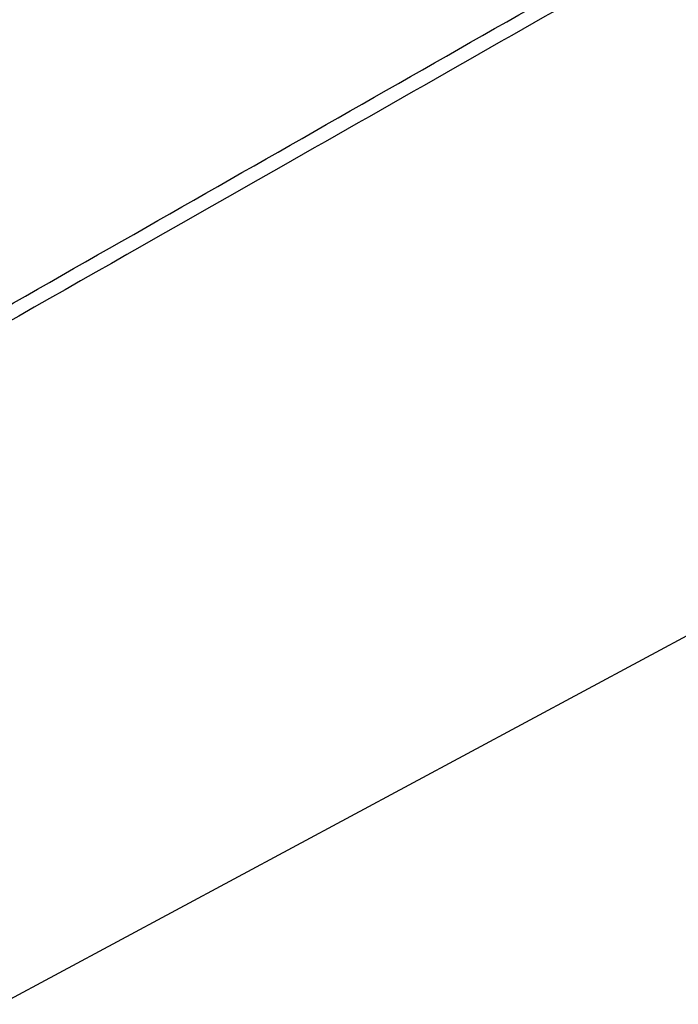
# Model space of a CAD drawing. Header units: millimetres. Extents: x -0.53 to 0.61, y -0.22 to 0.52.
# Tile 69 of 77: x 0.4864 to 0.5094, y 0.1933 to 0.2275. Entities that reach past the tile are written whole.
import ezdxf

# ---------------------------------------------------------------- set-up
doc = ezdxf.new("R2010")
doc.units = ezdxf.units.MM
doc.layers.add('FORMAT', color=7, linetype='Continuous')

msp = doc.modelspace()

# ---------------------------------------------------------------- linework, layer by layer
at = {"layer": 'FORMAT', "color": 7, "linetype": 'Continuous', "lineweight": 25}
msp.add_line((0.485792, 0.193269), (0.531882, 0.218051), dxfattribs=at)
for points, knots in [([(0.474588, 0.22445), (0.479336, 0.227042), (0.493578, 0.234819), (0.512676, 0.245238), (0.527027, 0.253059), (0.531882, 0.255705)], [0, 0, 0, 0, 0.248581, 0.7457431, 1, 1, 1, 1]), ([(0.531678, 0.255453), (0.52592, 0.252313), (0.516447, 0.247147), (0.502639, 0.239612), (0.489347, 0.232356), (0.479771, 0.227125), (0.474528, 0.224262)], [0, 0, 0, 0, 0.302274, 0.497342, 0.724801, 1, 1, 1, 1]), ([(0.478273, 0.213139), (0.487204, 0.218229), (0.500447, 0.225776), (0.518248, 0.235932), (0.527119, 0.240997), (0.531678, 0.2436)], [0, 0, 0, 0, 0.501631, 0.74388, 1, 1, 1, 1]), ([(0.531882, 0.243112), (0.527924, 0.240856), (0.515812, 0.233952), (0.49797, 0.22379), (0.484086, 0.21589), (0.478356, 0.21263)], [0, 0, 0, 0, 0.221879, 0.678844, 1, 1, 1, 1])]:
    msp.add_open_spline(points, degree=3, knots=knots, dxfattribs=at)

doc.saveas('drawing.dxf')
